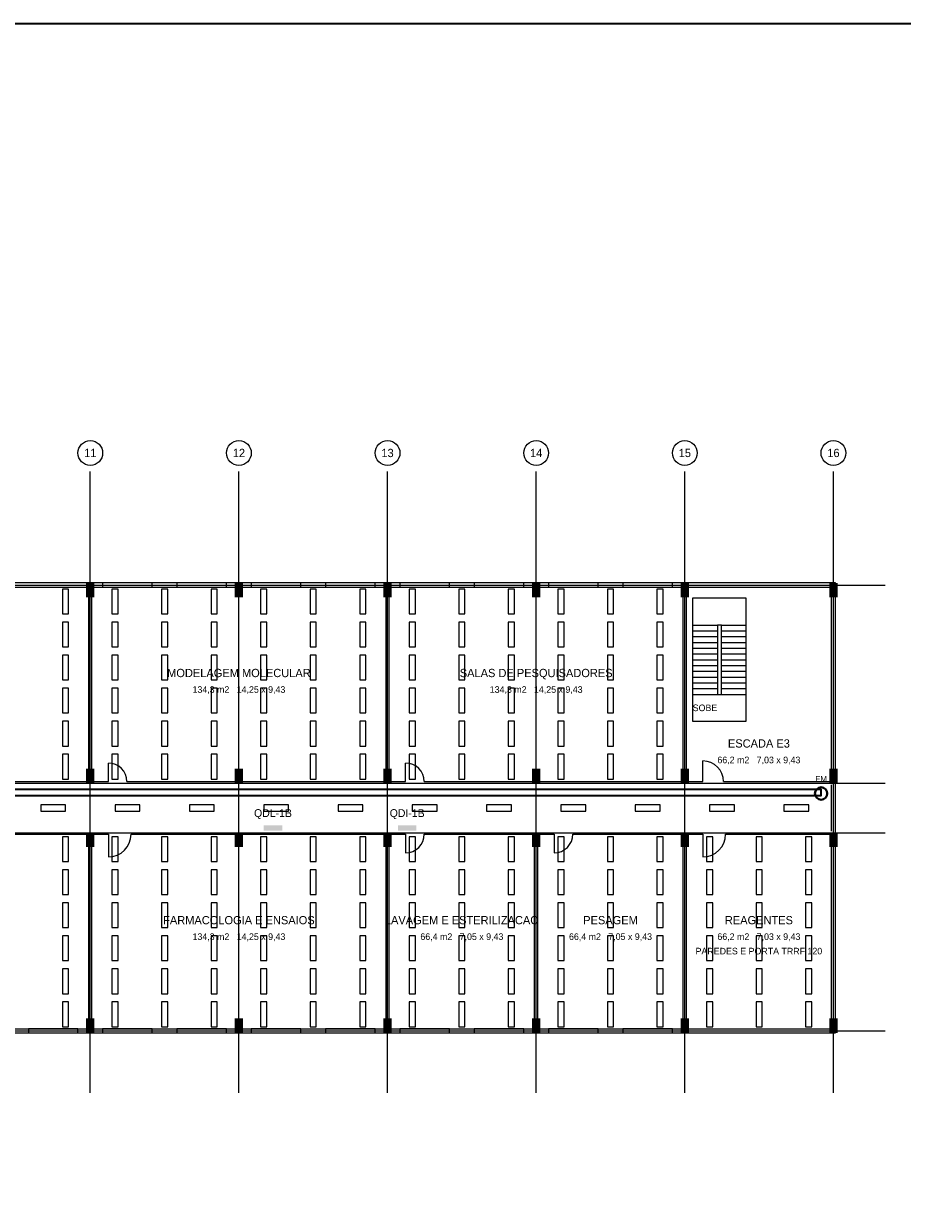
# Model space of a CAD drawing. Header units: metres. Extents: x -12 to 152, y -66 to 49.
# Tile 4 of 5: x 69 to 111, y -9 to 49. Entities that reach past the tile are written whole.
import ezdxf
from ezdxf.enums import TextEntityAlignment as Align

# ---------------------------------------------------------------- set-up
doc = ezdxf.new("R2010")
doc.units = ezdxf.units.M
for name, color, linetype, lineweight, true_color in [('BASE', 9, 'Continuous', 13, 0xa8a8a8), ('EIXO', 8, 'Continuous', 13, 0x6a6a6a), ('ELE', 1, 'Continuous', 35, 0xd11a1a), ('ELE_CALHA', 6, 'Continuous', 35, 0xa21caf), ('ELE_LUM', 2, 'Continuous', 18, 0xa87f00), ('INC', 1, 'Continuous', 40, 0xd11a1a)]:
    doc.layers.add(name, color=color, linetype=linetype, lineweight=lineweight, true_color=true_color)
doc.layers.add('FOLHA', color=7, linetype='Continuous', lineweight=35)

msp = doc.modelspace()

# ---------------------------------------------------------------- hatches: boundary and pattern name
at = {"layer": 'BASE'}
for points in [[(71.8, 21), (72.2, 21), (72.2, 21.7), (71.8, 21.7)], [(79, 21), (79.4, 21), (79.4, 21.7), (79, 21.7)], [(86.2, 21), (86.6, 21), (86.6, 21.7), (86.2, 21.7)], [(93.4, 21), (93.8, 21), (93.8, 21.7), (93.4, 21.7)], [(100.6, 21), (101, 21), (101, 21.7), (100.6, 21.7)], [(107.8, 21), (108.2, 21), (108.2, 21.7), (107.8, 21.7)], [(71.8, 12), (72.2, 12), (72.2, 12.7), (71.8, 12.7)], [(79, 12), (79.4, 12), (79.4, 12.7), (79, 12.7)], [(86.2, 12), (86.6, 12), (86.6, 12.7), (86.2, 12.7)], [(93.4, 12), (93.8, 12), (93.8, 12.7), (93.4, 12.7)], [(100.6, 12), (101, 12), (101, 12.7), (100.6, 12.7)], [(107.8, 12), (108.2, 12), (108.2, 12.7), (107.8, 12.7)], [(71.8, 8.9), (72.2, 8.9), (72.2, 9.6), (71.8, 9.6)], [(79, 8.9), (79.4, 8.9), (79.4, 9.6), (79, 9.6)], [(86.2, 8.9), (86.6, 8.9), (86.6, 9.6), (86.2, 9.6)], [(93.4, 8.9), (93.8, 8.9), (93.8, 9.6), (93.4, 9.6)], [(100.6, 8.9), (101, 8.9), (101, 9.6), (100.6, 9.6)], [(107.8, 8.9), (108.2, 8.9), (108.2, 9.6), (107.8, 9.6)], [(71.8, -0.1), (72.2, -0.1), (72.2, 0.6), (71.8, 0.6)], [(79, -0.1), (79.4, -0.1), (79.4, 0.6), (79, 0.6)], [(86.2, -0.1), (86.6, -0.1), (86.6, 0.6), (86.2, 0.6)], [(93.4, -0.1), (93.8, -0.1), (93.8, 0.6), (93.4, 0.6)], [(100.6, -0.1), (101, -0.1), (101, 0.6), (100.6, 0.6)], [(107.8, -0.1), (108.2, -0.1), (108.2, 0.6), (107.8, 0.6)]]:
    msp.add_hatch(color=7, dxfattribs=at).paths.add_polyline_path(points)
at = {"layer": 'ELE'}
for points in [[(80.4, 9.7), (81.3, 9.7), (81.3, 9.95), (80.4, 9.95)], [(86.9, 9.7), (87.8, 9.7), (87.8, 9.95), (86.9, 9.95)]]:
    msp.add_hatch(color=7, dxfattribs=at).paths.add_polyline_path(points)

# ---------------------------------------------------------------- linework, layer by layer
at = {"layer": 'BASE'}
for p, q in [((57.675, 21.5), (71.925, 21.5)), ((71.925, 12.075), (71.925, 21.5)), ((72.075, 12.075), (72.075, 21.5)), ((72.075, 21.5), (86.325, 21.5)), ((72.6, 21.6), (75, 21.6)), ((76.2, 21.6), (78.6, 21.6)), ((79.8, 21.6), (82.2, 21.6)), ((83.4, 21.6), (85.8, 21.6)), ((86.325, 12.075), (86.325, 21.5)), ((86.475, 12.075), (86.475, 21.5)), ((86.475, 21.5), (100.725, 21.5)), ((87, 21.6), (89.4, 21.6)), ((90.6, 21.6), (93, 21.6)), ((94.2, 21.6), (96.6, 21.6)), ((97.8, 21.6), (100.2, 21.6)), ((100.725, 12.075), (100.725, 21.5)), ((100.875, 12.075), (100.875, 21.5)), ((100.875, 21.5), (107.9, 21.5)), ((101.675, 21.5), (102.675, 21.5)), ((107.9, 12.075), (107.9, 21.5)), ((101.175, 19.66), (102.375, 19.66)), ((102.575, 19.66), (103.775, 19.66)), ((101.175, 19.38), (102.375, 19.38)), ((101.175, 19.1), (102.375, 19.1)), ((102.575, 19.38), (103.775, 19.38)), ((102.575, 19.1), (103.775, 19.1)), ((101.175, 18.82), (102.375, 18.82)), ((101.175, 18.54), (102.375, 18.54)), ((102.575, 18.82), (103.775, 18.82)), ((102.575, 18.54), (103.775, 18.54)), ((101.175, 18.26), (102.375, 18.26)), ((101.175, 17.98), (102.375, 17.98)), ((102.575, 18.26), (103.775, 18.26)), ((102.575, 17.98), (103.775, 17.98)), ((101.175, 17.7), (102.375, 17.7)), ((101.175, 17.42), (102.375, 17.42)), ((102.575, 17.7), (103.775, 17.7)), ((102.575, 17.42), (103.775, 17.42)), ((101.175, 17.14), (102.375, 17.14)), ((101.175, 16.86), (102.375, 16.86)), ((102.575, 17.14), (103.775, 17.14)), ((102.575, 16.86), (103.775, 16.86)), ((101.175, 16.58), (102.375, 16.58)), ((101.175, 16.3), (102.375, 16.3)), ((102.575, 16.58), (103.775, 16.58)), ((102.575, 16.3), (103.775, 16.3)), ((72.875, 12.075), (72.875, 12.975)), ((87.275, 12.075), (87.275, 12.975)), ((101.675, 12.075), (101.675, 13.075)), ((59.575, 12.075), (71.925, 12.075)), ((72.075, 12.075), (72.875, 12.075)), ((73.775, 12.075), (86.325, 12.075)), ((86.475, 12.075), (87.275, 12.075)), ((88.175, 12.075), (100.725, 12.075)), ((100.875, 12.075), (101.675, 12.075)), ((102.675, 12.075), (107.9, 12.075)), ((107.9, 9.675), (107.9, 11.925)), ((59.575, 9.525), (71.925, 9.525)), ((71.925, 0.1), (71.925, 9.525)), ((72.075, 0.1), (72.075, 9.525)), ((72.075, 9.525), (72.875, 9.525)), ((72.875, 9.525), (72.875, 8.425)), ((73.975, 9.525), (86.325, 9.525)), ((86.325, 0.1), (86.325, 9.525)), ((86.475, 0.1), (86.475, 9.525)), ((86.475, 9.525), (87.275, 9.525)), ((87.275, 9.525), (87.275, 8.625)), ((88.175, 9.525), (93.525, 9.525)), ((93.525, 0.1), (93.525, 9.525)), ((93.675, 0.1), (93.675, 9.525)), ((93.675, 9.525), (94.475, 9.525)), ((94.475, 9.525), (94.475, 8.625)), ((95.375, 9.525), (100.725, 9.525)), ((100.725, 0.1), (100.725, 9.525)), ((100.875, 0.1), (100.875, 9.525)), ((100.875, 9.525), (101.675, 9.525)), ((101.675, 9.525), (101.675, 8.425)), ((102.775, 9.525), (107.9, 9.525)), ((107.9, 0.1), (107.9, 9.525)), ((57.675, 0.1), (71.925, 0.1)), ((69, 0), (71.4, 0)), ((72.075, 0.1), (86.325, 0.1)), ((72.6, 0), (75, 0)), ((76.2, 0), (78.6, 0)), ((79.8, 0), (82.2, 0)), ((83.4, 0), (85.8, 0)), ((86.475, 0.1), (93.525, 0.1)), ((87, 0), (89.4, 0)), ((90.6, 0), (93, 0)), ((93.675, 0.1), (100.725, 0.1)), ((94.2, 0), (96.6, 0)), ((97.8, 0), (100.2, 0)), ((100.875, 0.1), (107.9, 0.1))]:
    msp.add_line(p, q, dxfattribs=at)
for points in [[(-0.1, -0.1), (108.1, -0.1), (108.1, 21.7), (-0.1, 21.7)], [(72.6, 21.5), (75, 21.5), (75, 21.7), (72.6, 21.7)], [(76.2, 21.5), (78.6, 21.5), (78.6, 21.7), (76.2, 21.7)], [(79.8, 21.5), (82.2, 21.5), (82.2, 21.7), (79.8, 21.7)], [(83.4, 21.5), (85.8, 21.5), (85.8, 21.7), (83.4, 21.7)], [(87, 21.5), (89.4, 21.5), (89.4, 21.7), (87, 21.7)], [(90.6, 21.5), (93, 21.5), (93, 21.7), (90.6, 21.7)], [(94.2, 21.5), (96.6, 21.5), (96.6, 21.7), (94.2, 21.7)], [(97.8, 21.5), (100.2, 21.5), (100.2, 21.7), (97.8, 21.7)], [(101.175, 15), (103.775, 15), (103.775, 20.96), (101.175, 20.96)], [(102.375, 16.3), (102.575, 16.3), (102.575, 19.66), (102.375, 19.66)], [(69, -0.1), (71.4, -0.1), (71.4, 0.1), (69, 0.1)], [(72.6, -0.1), (75, -0.1), (75, 0.1), (72.6, 0.1)], [(76.2, -0.1), (78.6, -0.1), (78.6, 0.1), (76.2, 0.1)], [(79.8, -0.1), (82.2, -0.1), (82.2, 0.1), (79.8, 0.1)], [(83.4, -0.1), (85.8, -0.1), (85.8, 0.1), (83.4, 0.1)], [(87, -0.1), (89.4, -0.1), (89.4, 0.1), (87, 0.1)], [(90.6, -0.1), (93, -0.1), (93, 0.1), (90.6, 0.1)], [(94.2, -0.1), (96.6, -0.1), (96.6, 0.1), (94.2, 0.1)], [(97.8, -0.1), (100.2, -0.1), (100.2, 0.1), (97.8, 0.1)]]:
    msp.add_lwpolyline(points, close=True, dxfattribs=at)
for centre, radius, start, end in [((72.875, 12.075), 0.9, 0, 90), ((87.275, 12.075), 0.9, 0, 90), ((101.675, 12.075), 1, 0, 90), ((72.875, 9.525), 1.1, 270, 360), ((87.275, 9.525), 0.9, 270, 360), ((94.475, 9.525), 0.9, 270, 360), ((101.675, 9.525), 1.1, 270, 360)]:
    msp.add_arc(centre, radius, start, end, dxfattribs=at)
at = {"layer": 'EIXO'}
for p, q in [((72, -3), (72, 27.1)), ((79.2, -3), (79.2, 27.1)), ((86.4, -3), (86.4, 27.1)), ((93.6, -3), (93.6, 27.1)), ((100.8, -3), (100.8, 27.1)), ((108, -3), (108, 27.1)), ((-5.5, 21.6), (110.5, 21.6)), ((-5.5, 12), (110.5, 12)), ((-5.5, 9.6), (110.5, 9.6)), ((-5.5, 0), (110.5, 0))]:
    msp.add_line(p, q, dxfattribs=at)
for centre in [(72, 28), (79.2, 28), (86.4, 28), (93.6, 28), (100.8, 28), (108, 28)]:
    msp.add_circle(centre, 0.6, dxfattribs=at)
at = {"layer": 'ELE_CALHA'}
msp.add_lwpolyline([(0.6, 11.4), (107.4, 11.4), (107.4, 11.7), (0.6, 11.7)], close=True, dxfattribs=at)
at = {"layer": 'ELE_LUM'}
for points in [[(70.65, 20.2), (70.95, 20.2), (70.95, 21.4), (70.65, 21.4)], [(73.05, 20.2), (73.35, 20.2), (73.35, 21.4), (73.05, 21.4)], [(75.45, 20.2), (75.75, 20.2), (75.75, 21.4), (75.45, 21.4)], [(77.85, 20.2), (78.15, 20.2), (78.15, 21.4), (77.85, 21.4)], [(80.25, 20.2), (80.55, 20.2), (80.55, 21.4), (80.25, 21.4)], [(82.65, 20.2), (82.95, 20.2), (82.95, 21.4), (82.65, 21.4)], [(85.05, 20.2), (85.35, 20.2), (85.35, 21.4), (85.05, 21.4)], [(87.45, 20.2), (87.75, 20.2), (87.75, 21.4), (87.45, 21.4)], [(89.85, 20.2), (90.15, 20.2), (90.15, 21.4), (89.85, 21.4)], [(92.25, 20.2), (92.55, 20.2), (92.55, 21.4), (92.25, 21.4)], [(94.65, 20.2), (94.95, 20.2), (94.95, 21.4), (94.65, 21.4)], [(97.05, 20.2), (97.35, 20.2), (97.35, 21.4), (97.05, 21.4)], [(99.45, 20.2), (99.75, 20.2), (99.75, 21.4), (99.45, 21.4)], [(70.65, 18.6), (70.95, 18.6), (70.95, 19.8), (70.65, 19.8)], [(73.05, 18.6), (73.35, 18.6), (73.35, 19.8), (73.05, 19.8)], [(75.45, 18.6), (75.75, 18.6), (75.75, 19.8), (75.45, 19.8)], [(77.85, 18.6), (78.15, 18.6), (78.15, 19.8), (77.85, 19.8)], [(80.25, 18.6), (80.55, 18.6), (80.55, 19.8), (80.25, 19.8)], [(82.65, 18.6), (82.95, 18.6), (82.95, 19.8), (82.65, 19.8)], [(85.05, 18.6), (85.35, 18.6), (85.35, 19.8), (85.05, 19.8)], [(87.45, 18.6), (87.75, 18.6), (87.75, 19.8), (87.45, 19.8)], [(89.85, 18.6), (90.15, 18.6), (90.15, 19.8), (89.85, 19.8)], [(92.25, 18.6), (92.55, 18.6), (92.55, 19.8), (92.25, 19.8)], [(94.65, 18.6), (94.95, 18.6), (94.95, 19.8), (94.65, 19.8)], [(97.05, 18.6), (97.35, 18.6), (97.35, 19.8), (97.05, 19.8)], [(99.45, 18.6), (99.75, 18.6), (99.75, 19.8), (99.45, 19.8)], [(70.65, 17), (70.95, 17), (70.95, 18.2), (70.65, 18.2)], [(73.05, 17), (73.35, 17), (73.35, 18.2), (73.05, 18.2)], [(75.45, 17), (75.75, 17), (75.75, 18.2), (75.45, 18.2)], [(77.85, 17), (78.15, 17), (78.15, 18.2), (77.85, 18.2)], [(80.25, 17), (80.55, 17), (80.55, 18.2), (80.25, 18.2)], [(82.65, 17), (82.95, 17), (82.95, 18.2), (82.65, 18.2)], [(85.05, 17), (85.35, 17), (85.35, 18.2), (85.05, 18.2)], [(87.45, 17), (87.75, 17), (87.75, 18.2), (87.45, 18.2)], [(89.85, 17), (90.15, 17), (90.15, 18.2), (89.85, 18.2)], [(92.25, 17), (92.55, 17), (92.55, 18.2), (92.25, 18.2)], [(94.65, 17), (94.95, 17), (94.95, 18.2), (94.65, 18.2)], [(97.05, 17), (97.35, 17), (97.35, 18.2), (97.05, 18.2)], [(99.45, 17), (99.75, 17), (99.75, 18.2), (99.45, 18.2)], [(70.65, 15.4), (70.95, 15.4), (70.95, 16.6), (70.65, 16.6)], [(73.05, 15.4), (73.35, 15.4), (73.35, 16.6), (73.05, 16.6)], [(75.45, 15.4), (75.75, 15.4), (75.75, 16.6), (75.45, 16.6)], [(77.85, 15.4), (78.15, 15.4), (78.15, 16.6), (77.85, 16.6)], [(80.25, 15.4), (80.55, 15.4), (80.55, 16.6), (80.25, 16.6)], [(82.65, 15.4), (82.95, 15.4), (82.95, 16.6), (82.65, 16.6)], [(85.05, 15.4), (85.35, 15.4), (85.35, 16.6), (85.05, 16.6)], [(87.45, 15.4), (87.75, 15.4), (87.75, 16.6), (87.45, 16.6)], [(89.85, 15.4), (90.15, 15.4), (90.15, 16.6), (89.85, 16.6)], [(92.25, 15.4), (92.55, 15.4), (92.55, 16.6), (92.25, 16.6)], [(94.65, 15.4), (94.95, 15.4), (94.95, 16.6), (94.65, 16.6)], [(97.05, 15.4), (97.35, 15.4), (97.35, 16.6), (97.05, 16.6)], [(99.45, 15.4), (99.75, 15.4), (99.75, 16.6), (99.45, 16.6)], [(70.65, 13.8), (70.95, 13.8), (70.95, 15), (70.65, 15)], [(73.05, 13.8), (73.35, 13.8), (73.35, 15), (73.05, 15)], [(75.45, 13.8), (75.75, 13.8), (75.75, 15), (75.45, 15)], [(77.85, 13.8), (78.15, 13.8), (78.15, 15), (77.85, 15)], [(80.25, 13.8), (80.55, 13.8), (80.55, 15), (80.25, 15)], [(82.65, 13.8), (82.95, 13.8), (82.95, 15), (82.65, 15)], [(85.05, 13.8), (85.35, 13.8), (85.35, 15), (85.05, 15)], [(87.45, 13.8), (87.75, 13.8), (87.75, 15), (87.45, 15)], [(89.85, 13.8), (90.15, 13.8), (90.15, 15), (89.85, 15)], [(92.25, 13.8), (92.55, 13.8), (92.55, 15), (92.25, 15)], [(94.65, 13.8), (94.95, 13.8), (94.95, 15), (94.65, 15)], [(97.05, 13.8), (97.35, 13.8), (97.35, 15), (97.05, 15)], [(99.45, 13.8), (99.75, 13.8), (99.75, 15), (99.45, 15)], [(70.65, 12.2), (70.95, 12.2), (70.95, 13.4), (70.65, 13.4)], [(73.05, 12.2), (73.35, 12.2), (73.35, 13.4), (73.05, 13.4)], [(75.45, 12.2), (75.75, 12.2), (75.75, 13.4), (75.45, 13.4)], [(77.85, 12.2), (78.15, 12.2), (78.15, 13.4), (77.85, 13.4)], [(80.25, 12.2), (80.55, 12.2), (80.55, 13.4), (80.25, 13.4)], [(82.65, 12.2), (82.95, 12.2), (82.95, 13.4), (82.65, 13.4)], [(85.05, 12.2), (85.35, 12.2), (85.35, 13.4), (85.05, 13.4)], [(87.45, 12.2), (87.75, 12.2), (87.75, 13.4), (87.45, 13.4)], [(89.85, 12.2), (90.15, 12.2), (90.15, 13.4), (89.85, 13.4)], [(92.25, 12.2), (92.55, 12.2), (92.55, 13.4), (92.25, 13.4)], [(94.65, 12.2), (94.95, 12.2), (94.95, 13.4), (94.65, 13.4)], [(97.05, 12.2), (97.35, 12.2), (97.35, 13.4), (97.05, 13.4)], [(99.45, 12.2), (99.75, 12.2), (99.75, 13.4), (99.45, 13.4)], [(69.6, 10.65), (70.8, 10.65), (70.8, 10.95), (69.6, 10.95)], [(73.2, 10.65), (74.4, 10.65), (74.4, 10.95), (73.2, 10.95)], [(76.8, 10.65), (78, 10.65), (78, 10.95), (76.8, 10.95)], [(80.4, 10.65), (81.6, 10.65), (81.6, 10.95), (80.4, 10.95)], [(84, 10.65), (85.2, 10.65), (85.2, 10.95), (84, 10.95)], [(87.6, 10.65), (88.8, 10.65), (88.8, 10.95), (87.6, 10.95)], [(91.2, 10.65), (92.4, 10.65), (92.4, 10.95), (91.2, 10.95)], [(94.8, 10.65), (96, 10.65), (96, 10.95), (94.8, 10.95)], [(98.4, 10.65), (99.6, 10.65), (99.6, 10.95), (98.4, 10.95)], [(102, 10.65), (103.2, 10.65), (103.2, 10.95), (102, 10.95)], [(105.6, 10.65), (106.8, 10.65), (106.8, 10.95), (105.6, 10.95)], [(70.65, 8.2), (70.95, 8.2), (70.95, 9.4), (70.65, 9.4)], [(73.05, 8.2), (73.35, 8.2), (73.35, 9.4), (73.05, 9.4)], [(75.45, 8.2), (75.75, 8.2), (75.75, 9.4), (75.45, 9.4)], [(77.85, 8.2), (78.15, 8.2), (78.15, 9.4), (77.85, 9.4)], [(80.25, 8.2), (80.55, 8.2), (80.55, 9.4), (80.25, 9.4)], [(82.65, 8.2), (82.95, 8.2), (82.95, 9.4), (82.65, 9.4)], [(85.05, 8.2), (85.35, 8.2), (85.35, 9.4), (85.05, 9.4)], [(87.45, 8.2), (87.75, 8.2), (87.75, 9.4), (87.45, 9.4)], [(89.85, 8.2), (90.15, 8.2), (90.15, 9.4), (89.85, 9.4)], [(92.25, 8.2), (92.55, 8.2), (92.55, 9.4), (92.25, 9.4)], [(94.65, 8.2), (94.95, 8.2), (94.95, 9.4), (94.65, 9.4)], [(97.05, 8.2), (97.35, 8.2), (97.35, 9.4), (97.05, 9.4)], [(99.45, 8.2), (99.75, 8.2), (99.75, 9.4), (99.45, 9.4)], [(101.85, 8.2), (102.15, 8.2), (102.15, 9.4), (101.85, 9.4)], [(104.25, 8.2), (104.55, 8.2), (104.55, 9.4), (104.25, 9.4)], [(106.65, 8.2), (106.95, 8.2), (106.95, 9.4), (106.65, 9.4)], [(70.65, 6.6), (70.95, 6.6), (70.95, 7.8), (70.65, 7.8)], [(73.05, 6.6), (73.35, 6.6), (73.35, 7.8), (73.05, 7.8)], [(75.45, 6.6), (75.75, 6.6), (75.75, 7.8), (75.45, 7.8)], [(77.85, 6.6), (78.15, 6.6), (78.15, 7.8), (77.85, 7.8)], [(80.25, 6.6), (80.55, 6.6), (80.55, 7.8), (80.25, 7.8)], [(82.65, 6.6), (82.95, 6.6), (82.95, 7.8), (82.65, 7.8)], [(85.05, 6.6), (85.35, 6.6), (85.35, 7.8), (85.05, 7.8)], [(87.45, 6.6), (87.75, 6.6), (87.75, 7.8), (87.45, 7.8)], [(89.85, 6.6), (90.15, 6.6), (90.15, 7.8), (89.85, 7.8)], [(92.25, 6.6), (92.55, 6.6), (92.55, 7.8), (92.25, 7.8)], [(94.65, 6.6), (94.95, 6.6), (94.95, 7.8), (94.65, 7.8)], [(97.05, 6.6), (97.35, 6.6), (97.35, 7.8), (97.05, 7.8)], [(99.45, 6.6), (99.75, 6.6), (99.75, 7.8), (99.45, 7.8)], [(101.85, 6.6), (102.15, 6.6), (102.15, 7.8), (101.85, 7.8)], [(104.25, 6.6), (104.55, 6.6), (104.55, 7.8), (104.25, 7.8)], [(106.65, 6.6), (106.95, 6.6), (106.95, 7.8), (106.65, 7.8)], [(70.65, 5), (70.95, 5), (70.95, 6.2), (70.65, 6.2)], [(73.05, 5), (73.35, 5), (73.35, 6.2), (73.05, 6.2)], [(75.45, 5), (75.75, 5), (75.75, 6.2), (75.45, 6.2)], [(77.85, 5), (78.15, 5), (78.15, 6.2), (77.85, 6.2)], [(80.25, 5), (80.55, 5), (80.55, 6.2), (80.25, 6.2)], [(82.65, 5), (82.95, 5), (82.95, 6.2), (82.65, 6.2)], [(85.05, 5), (85.35, 5), (85.35, 6.2), (85.05, 6.2)], [(87.45, 5), (87.75, 5), (87.75, 6.2), (87.45, 6.2)], [(89.85, 5), (90.15, 5), (90.15, 6.2), (89.85, 6.2)], [(92.25, 5), (92.55, 5), (92.55, 6.2), (92.25, 6.2)], [(94.65, 5), (94.95, 5), (94.95, 6.2), (94.65, 6.2)], [(97.05, 5), (97.35, 5), (97.35, 6.2), (97.05, 6.2)], [(99.45, 5), (99.75, 5), (99.75, 6.2), (99.45, 6.2)], [(101.85, 5), (102.15, 5), (102.15, 6.2), (101.85, 6.2)], [(104.25, 5), (104.55, 5), (104.55, 6.2), (104.25, 6.2)], [(106.65, 5), (106.95, 5), (106.95, 6.2), (106.65, 6.2)], [(70.65, 3.4), (70.95, 3.4), (70.95, 4.6), (70.65, 4.6)], [(73.05, 3.4), (73.35, 3.4), (73.35, 4.6), (73.05, 4.6)], [(75.45, 3.4), (75.75, 3.4), (75.75, 4.6), (75.45, 4.6)], [(77.85, 3.4), (78.15, 3.4), (78.15, 4.6), (77.85, 4.6)], [(80.25, 3.4), (80.55, 3.4), (80.55, 4.6), (80.25, 4.6)], [(82.65, 3.4), (82.95, 3.4), (82.95, 4.6), (82.65, 4.6)], [(85.05, 3.4), (85.35, 3.4), (85.35, 4.6), (85.05, 4.6)], [(87.45, 3.4), (87.75, 3.4), (87.75, 4.6), (87.45, 4.6)], [(89.85, 3.4), (90.15, 3.4), (90.15, 4.6), (89.85, 4.6)], [(92.25, 3.4), (92.55, 3.4), (92.55, 4.6), (92.25, 4.6)], [(94.65, 3.4), (94.95, 3.4), (94.95, 4.6), (94.65, 4.6)], [(97.05, 3.4), (97.35, 3.4), (97.35, 4.6), (97.05, 4.6)], [(99.45, 3.4), (99.75, 3.4), (99.75, 4.6), (99.45, 4.6)], [(101.85, 3.4), (102.15, 3.4), (102.15, 4.6), (101.85, 4.6)], [(104.25, 3.4), (104.55, 3.4), (104.55, 4.6), (104.25, 4.6)], [(106.65, 3.4), (106.95, 3.4), (106.95, 4.6), (106.65, 4.6)], [(70.65, 1.8), (70.95, 1.8), (70.95, 3), (70.65, 3)], [(73.05, 1.8), (73.35, 1.8), (73.35, 3), (73.05, 3)], [(75.45, 1.8), (75.75, 1.8), (75.75, 3), (75.45, 3)], [(77.85, 1.8), (78.15, 1.8), (78.15, 3), (77.85, 3)], [(80.25, 1.8), (80.55, 1.8), (80.55, 3), (80.25, 3)], [(82.65, 1.8), (82.95, 1.8), (82.95, 3), (82.65, 3)], [(85.05, 1.8), (85.35, 1.8), (85.35, 3), (85.05, 3)], [(87.45, 1.8), (87.75, 1.8), (87.75, 3), (87.45, 3)], [(89.85, 1.8), (90.15, 1.8), (90.15, 3), (89.85, 3)], [(92.25, 1.8), (92.55, 1.8), (92.55, 3), (92.25, 3)], [(94.65, 1.8), (94.95, 1.8), (94.95, 3), (94.65, 3)], [(97.05, 1.8), (97.35, 1.8), (97.35, 3), (97.05, 3)], [(99.45, 1.8), (99.75, 1.8), (99.75, 3), (99.45, 3)], [(101.85, 1.8), (102.15, 1.8), (102.15, 3), (101.85, 3)], [(104.25, 1.8), (104.55, 1.8), (104.55, 3), (104.25, 3)], [(106.65, 1.8), (106.95, 1.8), (106.95, 3), (106.65, 3)], [(70.65, 0.2), (70.95, 0.2), (70.95, 1.4), (70.65, 1.4)], [(73.05, 0.2), (73.35, 0.2), (73.35, 1.4), (73.05, 1.4)], [(75.45, 0.2), (75.75, 0.2), (75.75, 1.4), (75.45, 1.4)], [(77.85, 0.2), (78.15, 0.2), (78.15, 1.4), (77.85, 1.4)], [(80.25, 0.2), (80.55, 0.2), (80.55, 1.4), (80.25, 1.4)], [(82.65, 0.2), (82.95, 0.2), (82.95, 1.4), (82.65, 1.4)], [(85.05, 0.2), (85.35, 0.2), (85.35, 1.4), (85.05, 1.4)], [(87.45, 0.2), (87.75, 0.2), (87.75, 1.4), (87.45, 1.4)], [(89.85, 0.2), (90.15, 0.2), (90.15, 1.4), (89.85, 1.4)], [(92.25, 0.2), (92.55, 0.2), (92.55, 1.4), (92.25, 1.4)], [(94.65, 0.2), (94.95, 0.2), (94.95, 1.4), (94.65, 1.4)], [(97.05, 0.2), (97.35, 0.2), (97.35, 1.4), (97.05, 1.4)], [(99.45, 0.2), (99.75, 0.2), (99.75, 1.4), (99.45, 1.4)], [(101.85, 0.2), (102.15, 0.2), (102.15, 1.4), (101.85, 1.4)], [(104.25, 0.2), (104.55, 0.2), (104.55, 1.4), (104.25, 1.4)], [(106.65, 0.2), (106.95, 0.2), (106.95, 1.4), (106.65, 1.4)]]:
    msp.add_lwpolyline(points, close=True, dxfattribs=at)
at = {"layer": 'FOLHA'}
msp.add_lwpolyline([(-12, -66), (152.2, -66), (152.2, 48.8), (-12, 48.8)], close=True, dxfattribs=at)
at = {"layer": 'INC'}
msp.add_circle((107.4, 11.5), 0.3, dxfattribs=at)

# ---------------------------------------------------------------- texts
at = {"layer": 'BASE'}
for s, height, p in [('MODELAGEM MOLECULAR', 0.4, (79.2, 17.338)), ('SALAS DE PESQUISADORES', 0.4, (93.6, 17.338)), ('134,3 m2   14,25 x 9,43', 0.32, (79.2, 16.538)), ('134,3 m2   14,25 x 9,43', 0.32, (93.6, 16.538)), ('SOBE', 0.32, (101.775, 15.65)), ('ESCADA E3', 0.4, (104.388, 13.925)), ('66,2 m2   7,03 x 9,43', 0.32, (104.388, 13.125)), ('FARMACOLOGIA E ENSAIOS', 0.4, (79.2, 5.362)), ('LAVAGEM E ESTERILIZACAO', 0.4, (90, 5.362)), ('PESAGEM', 0.4, (97.2, 5.362)), ('REAGENTES', 0.4, (104.388, 5.362)), ('134,3 m2   14,25 x 9,43', 0.32, (79.2, 4.562)), ('66,4 m2   7,05 x 9,43', 0.32, (90, 4.562)), ('66,4 m2   7,05 x 9,43', 0.32, (97.2, 4.562)), ('66,2 m2   7,03 x 9,43', 0.32, (104.388, 4.562)), ('PAREDES E PORTA TRRF 120', 0.32, (104.388, 3.862))]:
    msp.add_text(s, height=height, dxfattribs=at).set_placement(p, align=Align.MIDDLE_CENTER)
at = {"layer": 'EIXO'}
for s, p in [('11', (72, 28)), ('12', (79.2, 28)), ('13', (86.4, 28)), ('14', (93.6, 28)), ('15', (100.8, 28)), ('16', (108, 28))]:
    msp.add_text(s, height=0.4, dxfattribs=at).set_placement(p, align=Align.MIDDLE_CENTER)
at = {"layer": 'ELE'}
for s, p in [('QDL-1B', (80.85, 10.55)), ('QDI-1B', (87.35, 10.55))]:
    msp.add_text(s, height=0.38, dxfattribs=at).set_placement(p, align=Align.MIDDLE_CENTER)
at = {"layer": 'INC'}
msp.add_text('EM', height=0.28, dxfattribs=at).set_placement((107.4, 12.2), align=Align.MIDDLE_CENTER)

doc.saveas('drawing.dxf')
